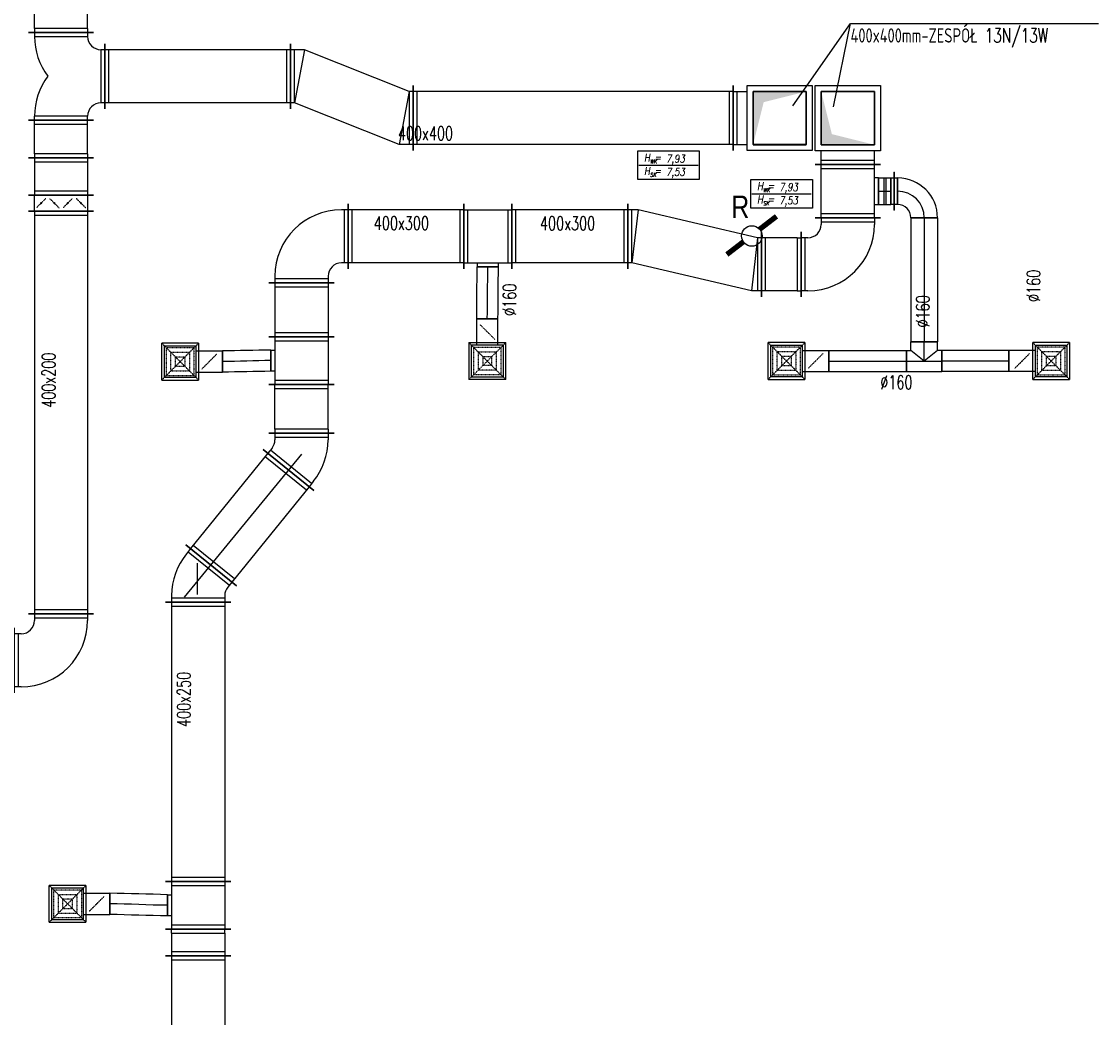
# Model space of a CAD drawing. Extents: x -7228 to 74941, y -112898 to 85621.
# Tile 158 of 256: x 19698 to 20509, y -7127 to -6376. Entities that reach past the tile are written whole.
import ezdxf
from ezdxf.enums import TextEntityAlignment as Align

# ---------------------------------------------------------------- set-up
doc = ezdxf.new("R2010")
doc.units = 0
doc.linetypes.add('DASHED', pattern=[0.75, 0.5, -0.25])
doc.layers.get('0').update_dxf_attribs({"color": 101, "linetype": 'CONTINUOUS'})
for name, color, linetype in [('$$$_znaczniki', 8, 'CONTINUOUS'), ('E35', 6, 'CONTINUOUS'), ('FLUID-N13', 7, 'CONTINUOUS'), ('FLUID-W13', 7, 'CONTINUOUS'), ('FLUID-W13-SYM', 7, 'CONTINUOUS'), ('m-went-nawiew', 152, 'CONTINUOUS'), ('m-went-odnośniki', 255, 'CONTINUOUS'), ('m-went-opis', 86, 'CONTINUOUS'), ('m-went-urządzenia', 51, 'CONTINUOUS'), ('m-went-wywiew', 1, 'CONTINUOUS'), ('Wysokości kanałów', 7, 'CONTINUOUS')]:
    doc.layers.add(name, color=color, linetype=linetype)
doc.styles.add('ARIAL_CE', font='ARIAL.TTF', dxfattribs={"width": 0.8})
doc.styles.add('FDBES', font='romans.shx', dxfattribs={"width": 0.7})
doc.styles.add('tab-bud$0$ROMANS', font='romans', dxfattribs={"width": 0.7})
doc.linetypes.add('ZIGZAG', pattern='A,0.00254,-5.08,[131,ltypeshp.shx,S=5.08,R=0,X=-5.08,Y=0],-10.16,[131,ltypeshp.shx,S=5.08,R=180,X=5.08,Y=0],-5.08', length=20.32254)

# ---------------------------------------------------------------- blocks, each defined once
blk = doc.blocks.new('*U5941')
at = {"color": 5, "linetype": 'Continuous', "lineweight": -2}
for p, q in [((-698, -245), (-698, 245)), ((698, 245), (698, -245))]:
    blk.add_line(p, q, dxfattribs=at)
at = {"color": 0, "linetype": 'ByBlock', "lineweight": -2}
for p, q in [((-698, 200), (698, 200)), ((-698, -200), (698, -200))]:
    blk.add_line(p, q, dxfattribs=at)
at = {"color": 4, "linetype": 'Continuous'}
for p, q in [((-668, -200), (-668, 200)), ((668, 200), (668, -200))]:
    blk.add_line(p, q, dxfattribs=at)
blk = doc.blocks.new('*U5933')
at = {"color": 5, "linetype": 'Continuous', "lineweight": -2}
for p, q in [((-330, -180), (-330, 310)), ((330, 310), (330, -180)), ((245, -265), (-245, -265))]:
    blk.add_line(p, q, dxfattribs=at)
at = {"color": 0, "linetype": 'ByBlock', "lineweight": -2}
for p, q in [((-330, 265), (-300, 265)), ((330, 265), (300, 265)), ((-330, -135), (-300, -135)), ((330, -135), (300, -135)), ((-200, -265), (-200, -235)), ((200, -265), (200, -235))]:
    blk.add_line(p, q, dxfattribs=at)
at = {"color": 4, "linetype": 'Continuous'}
for p, q in [((-300, -135), (-300, 265)), ((300, 265), (300, -135)), ((200, -235), (-200, -235))]:
    blk.add_line(p, q, dxfattribs=at)
at = {"color": 0, "linetype": 'ByBlock', "lineweight": -2}
for centre, radius, start, end in [((-300, -235), 500, 53.1301, 90), ((300, -235), 500, 90, 126.8699), ((-300, -235), 100, 0, 90), ((300, -235), 100, 90, 180)]:
    blk.add_arc(centre, radius, start, end, dxfattribs=at)
blk = doc.blocks.new('*U5932')
at = {"color": 5, "linetype": 'Continuous', "lineweight": -2}
for p, q in [((-150, -245), (-150, 245)), ((150, 245), (150, -245))]:
    blk.add_line(p, q, dxfattribs=at)
at = {"color": 0, "linetype": 'ByBlock', "lineweight": -2}
for p, q in [((-120, 200), (-150, 200)), ((-120, 200), (120, 200)), ((120, 200), (150, 200)), ((-120, -200), (-150, -200)), ((-120, -200), (120, -200)), ((120, -200), (150, -200))]:
    blk.add_line(p, q, dxfattribs=at)
at = {"color": 4, "linetype": 'Continuous'}
for p, q in [((-120, -200), (-120, 200)), ((120, 200), (120, -200))]:
    blk.add_line(p, q, dxfattribs=at)
blk = doc.blocks.new('Znacznik usytuowania kanału')
at = {"layer": '$$$_znaczniki', "color": 6}
for p, q in [((0, 45.1), (96.5, 45.1)), ((0, 0), (0, 45.1)), ((96.5, 45.1), (96.5, 0)), ((1.7, 22.5), (48.3, 22.5)), ((48.3, 22.5), (94.8, 22.5)), ((96.5, 0), (0, 0))]:
    blk.add_line(p, q, dxfattribs=at)
at = {"layer": '$$$_znaczniki', "style": 'FDBES', "oblique": 10, "width": 0.8}
for s, height, p in [('H =', 12.25, (9.9, 28.4)), ('H =', 12.25, (9.9, 7.5)), ('WK', 6.12, (19.4, 25.3)), ('SK', 6.12, (19.4, 4.5))]:
    blk.add_text(s, height=height, dxfattribs=at).set_placement(p)
at = {"layer": '$$$_znaczniki', "style": 'FDBES', "oblique": 10, "width": 0.8, "flags": 4}
for tag, p in [('HWK', (44.5, 33)), ('HSK', (44.5, 12.1))]:
    blk.add_attdef(tag, text='', height=12.2, dxfattribs=at).set_placement(p, align=Align.MIDDLE_LEFT)
blk = doc.blocks.new('*U5936')
at = {"color": 5, "linetype": 'Continuous', "lineweight": -2}
for p, q in [((-1516.5, -245), (-1516.5, 245)), ((1516.5, 245), (1516.5, -245))]:
    blk.add_line(p, q, dxfattribs=at)
at = {"color": 0, "linetype": 'ByBlock', "lineweight": -2}
for p, q in [((-1516.5, 200), (1516.5, 200)), ((-1516.5, -200), (1516.5, -200))]:
    blk.add_line(p, q, dxfattribs=at)
at = {"color": 4, "linetype": 'Continuous'}
for p, q in [((-1486.5, -200), (-1486.5, 200)), ((1486.5, 200), (1486.5, -200))]:
    blk.add_line(p, q, dxfattribs=at)
blk = doc.blocks.new('*U5913')
at = {"color": 0, "linetype": 'ByBlock', "lineweight": -2}
for p, q in [((250, 250), (300, 250)), ((250, -150), (300, -150)), ((-250, -300), (-250, -250)), ((150, -300), (150, -250))]:
    blk.add_line(p, q, dxfattribs=at)
at = {"color": 4, "linetype": 'Continuous'}
for p, q in [((270, 250), (270, -150)), ((150, -270), (-250, -270))]:
    blk.add_line(p, q, dxfattribs=at)
at = {"color": 5, "linetype": 'Continuous', "lineweight": -2}
for p, q in [((300, 295), (300, -195)), ((195, -300), (-295, -300))]:
    blk.add_line(p, q, dxfattribs=at)
at = {"color": 0, "linetype": 'ByBlock', "lineweight": -2}
for radius in [500, 100]:
    blk.add_arc((250, -250), radius, 90, 180, dxfattribs=at)
blk = doc.blocks.new('*U5952')
at = {"color": 1, "linetype": 'Continuous', "lineweight": -2}
for p, q in [((-200, -245), (-200, 245)), ((200, 245), (200, -245)), ((100, -230), (-100, -230))]:
    blk.add_line(p, q, dxfattribs=at)
at = {"color": 0, "linetype": 'ByBlock', "lineweight": -2}
for p, q in [((-200, 200), (200, 200)), ((-200, -200), (200, -200)), ((-100, -200), (-100, -230)), ((100, -230), (100, -200))]:
    blk.add_line(p, q, dxfattribs=at)
at = {"color": 4, "linetype": 'Continuous'}
for p, q in [((-170, -200), (-170, 200)), ((170, 200), (170, -200))]:
    blk.add_line(p, q, dxfattribs=at)
blk = doc.blocks.new('*U5953')
at = {"color": 0, "linetype": 'ByBlock', "lineweight": -2}
for p, q in [((250, 250), (300, 250)), ((250, -150), (300, -150)), ((-250, -300), (-250, -250)), ((150, -300), (150, -250))]:
    blk.add_line(p, q, dxfattribs=at)
at = {"color": 4, "linetype": 'Continuous'}
for p, q in [((270, 250), (270, -150)), ((150, -270), (-250, -270))]:
    blk.add_line(p, q, dxfattribs=at)
at = {"color": 1, "linetype": 'Continuous', "lineweight": -2}
for p, q in [((300, 295), (300, -195)), ((195, -300), (-295, -300))]:
    blk.add_line(p, q, dxfattribs=at)
at = {"color": 0, "linetype": 'ByBlock', "lineweight": -2}
for radius in [500, 100]:
    blk.add_arc((250, -250), radius, 90, 180, dxfattribs=at)
blk = doc.blocks.new('*U5954')
at = {"color": 1, "linetype": 'Continuous', "lineweight": -2}
for p, q in [((150, 150), (150, -50)), ((50, -150), (-150, -150))]:
    blk.add_line(p, q, dxfattribs=at)
at = {"color": 0, "linetype": 'ByBlock', "lineweight": -2}
for radius in [300, 100]:
    blk.add_arc((150, -150), radius, 90, 180, dxfattribs=at)
at = {"layer": 'FLUID-W13-SYM', "color": 2, "linetype": 'Continuous'}
blk.add_arc((150, -150), 200, 90, 180, dxfattribs=at)
blk = doc.blocks.new('*U5955')
at = {"color": 1, "linetype": 'Continuous', "lineweight": -2}
for p, q in [((-467, -100), (-467, 100)), ((467, 100), (467, -100))]:
    blk.add_line(p, q, dxfattribs=at)
at = {"color": 0, "linetype": 'ByBlock', "lineweight": -2}
for p, q in [((-467, 100), (467, 100)), ((-467, -100), (467, -100))]:
    blk.add_line(p, q, dxfattribs=at)
at = {"layer": 'FLUID-W13-SYM', "color": 2, "linetype": 'Continuous'}
blk.add_line((-467, 0), (467, 0), dxfattribs=at)
blk = doc.blocks.new('*U5956')
at = {"color": 1, "linetype": 'Continuous', "lineweight": -2}
for p, q in [((-25, -100), (-25, 100)), ((25, 100), (25, -100))]:
    blk.add_line(p, q, dxfattribs=at)
at = {"color": 0, "linetype": 'ByBlock', "lineweight": -2}
for p, q in [((-25, 100), (-2.5, 100)), ((-2.5, 142.5), (2.5, 142.5)), ((-2.5, 142.5), (-2.5, -142.5)), ((2.5, -142.5), (2.5, 142.5)), ((2.5, 100), (25, 100)), ((-2.5, -100), (-25, -100)), ((2.5, -142.5), (-2.5, -142.5)), ((25, -100), (2.5, -100))]:
    blk.add_line(p, q, dxfattribs=at)
blk = doc.blocks.new('*U5957')
at = {"color": 1, "linetype": 'Continuous', "lineweight": -2}
for p, q in [((-47.5, -100), (-47.5, 100)), ((47.5, 100), (47.5, -100))]:
    blk.add_line(p, q, dxfattribs=at)
at = {"color": 0, "linetype": 'ByBlock', "lineweight": -2}
for p, q in [((-47.5, 100), (47.5, 100)), ((-47.5, -100), (47.5, -100))]:
    blk.add_line(p, q, dxfattribs=at)
at = {"color": 4, "linetype": 'Continuous'}
for p, q in [((-7.5, 100), (-7.5, -100)), ((7.5, 100), (7.5, -100))]:
    blk.add_line(p, q, dxfattribs=at)
at = {"layer": 'FLUID-W13-SYM', "color": 2, "linetype": 'Continuous'}
blk.add_line((-47.5, 0), (47.5, 0), dxfattribs=at)
blk = doc.blocks.new('*U5958')
at = {"color": 1, "linetype": 'Continuous', "lineweight": -2}
for p, q in [((-100, 145), (100, 145)), ((-132.5, -80), (-132.5, 80)), ((132.5, 80), (132.5, -80))]:
    blk.add_line(p, q, dxfattribs=at)
at = {"color": 0, "linetype": 'ByBlock', "lineweight": -2}
for p, q in [((-100, 80), (-100, 145)), ((100, 80), (100, 145)), ((-132.5, 80), (-100, 80)), ((132.5, 80), (100, 80)), ((-132.5, -80), (132.5, -80))]:
    blk.add_line(p, q, dxfattribs=at)
at = {"color": 4, "linetype": 'Continuous'}
for p, q in [((0, 0), (-100, 80)), ((100, 80), (0, 0))]:
    blk.add_line(p, q, dxfattribs=at)
at = {"layer": 'FLUID-W13-SYM', "color": 2, "linetype": 'Continuous'}
for p, q in [((0, 0), (0, 145)), ((-132.5, 0), (132.5, 0))]:
    blk.add_line(p, q, dxfattribs=at)
blk = doc.blocks.new('*U5959')
at = {"color": 4, "linetype": 'Continuous'}
for p, q in [((-138.5, 138.5), (138.5, 138.5)), ((-138.5, 138.5), (-138.5, -138.5)), ((138.5, -138.5), (138.5, 138.5)), ((138.5, -138.5), (-138.5, -138.5))]:
    blk.add_line(p, q, dxfattribs=at)
at = {"color": 4, "linetype": 'DASHED'}
for p, q in [((-138.5, 138.5), (0, 0)), ((-103.9, 103.9), (103.9, 103.9)), ((-103.9, 103.9), (-103.9, -103.9)), ((138.5, 138.5), (0, 0)), ((103.9, -103.9), (103.9, 103.9)), ((-138.5, -138.5), (0, 0)), ((-69.2, 69.2), (69.2, 69.2)), ((-69.2, 69.2), (-69.2, -69.2)), ((-34.6, 34.6), (34.6, 34.6)), ((-34.6, 34.6), (-34.6, -34.6)), ((138.5, -138.5), (0, 0)), ((34.6, -34.6), (34.6, 34.6)), ((69.2, -69.2), (69.2, 69.2)), ((69.2, -69.2), (-69.2, -69.2)), ((34.6, -34.6), (-34.6, -34.6)), ((103.9, -103.9), (-103.9, -103.9)), ((0, -219), (-56.6, -162.4)), ((0, -219), (56.6, -275.6))]:
    blk.add_line(p, q, dxfattribs=at)
at = {"color": 0, "linetype": 'ByBlock', "lineweight": -2}
for p, q in [((-120, -120), (-120, 120)), ((120, 120), (-120, 120)), ((120, 120), (120, -120)), ((-120, -120), (120, -120)), ((-80, -120), (-80, -318)), ((80, -120), (80, -318))]:
    blk.add_line(p, q, dxfattribs=at)
at = {"color": 1, "linetype": 'Continuous', "lineweight": -2}
blk.add_line((80, -318), (-80, -318), dxfattribs=at)
at = {"color": 4, "linetype": 'Continuous'}
blk.add_lwpolyline([(-2.5, -219, 5, 5, 1), (2.5, -219, 5, 5, 1)], format="xyseb", close=True, dxfattribs=at)
blk = doc.blocks.new('*U5960')
at = {"color": 4, "linetype": 'Continuous'}
for p, q in [((-138.5, 138.5), (138.5, 138.5)), ((-138.5, 138.5), (-138.5, -138.5)), ((138.5, -138.5), (138.5, 138.5)), ((138.5, -138.5), (-138.5, -138.5))]:
    blk.add_line(p, q, dxfattribs=at)
at = {"color": 4, "linetype": 'DASHED'}
for p, q in [((-138.5, 138.5), (0, 0)), ((-103.9, 103.9), (103.9, 103.9)), ((-103.9, 103.9), (-103.9, -103.9)), ((138.5, 138.5), (0, 0)), ((103.9, -103.9), (103.9, 103.9)), ((-138.5, -138.5), (0, 0)), ((-69.2, 69.2), (69.2, 69.2)), ((-69.2, 69.2), (-69.2, -69.2)), ((-34.6, 34.6), (34.6, 34.6)), ((-34.6, 34.6), (-34.6, -34.6)), ((138.5, -138.5), (0, 0)), ((34.6, -34.6), (34.6, 34.6)), ((69.2, -69.2), (69.2, 69.2)), ((69.2, -69.2), (-69.2, -69.2)), ((34.6, -34.6), (-34.6, -34.6)), ((103.9, -103.9), (-103.9, -103.9)), ((0, -219), (-56.6, -162.4)), ((0, -219), (56.6, -275.6))]:
    blk.add_line(p, q, dxfattribs=at)
at = {"color": 0, "linetype": 'ByBlock', "lineweight": -2}
for p, q in [((-120, -120), (-120, 120)), ((120, 120), (-120, 120)), ((120, 120), (120, -120)), ((-120, -120), (120, -120)), ((-80, -120), (-80, -318)), ((80, -120), (80, -318))]:
    blk.add_line(p, q, dxfattribs=at)
at = {"color": 1, "linetype": 'Continuous', "lineweight": -2}
blk.add_line((80, -318), (-80, -318), dxfattribs=at)
at = {"color": 4, "linetype": 'Continuous'}
blk.add_lwpolyline([(-2.5, -219, 5, 5, 1), (2.5, -219, 5, 5, 1)], format="xyseb", close=True, dxfattribs=at)
blk = doc.blocks.new('*U5961')
at = {"color": 1, "linetype": 'Continuous', "lineweight": -2}
for p, q in [((-150, -245), (-150, 245)), ((150, 245), (150, -245))]:
    blk.add_line(p, q, dxfattribs=at)
at = {"color": 0, "linetype": 'ByBlock', "lineweight": -2}
for p, q in [((-120, 200), (-150, 200)), ((-120, 200), (120, 200)), ((120, 200), (150, 200)), ((-120, -200), (-150, -200)), ((-120, -200), (120, -200)), ((120, -200), (150, -200))]:
    blk.add_line(p, q, dxfattribs=at)
at = {"color": 4, "linetype": 'Continuous'}
for p, q in [((-120, -200), (-120, 200)), ((120, 200), (120, -200))]:
    blk.add_line(p, q, dxfattribs=at)
blk = doc.blocks.new('*U5962')
at = {"color": 1, "linetype": 'Continuous', "lineweight": -2}
for p, q in [((-437.5, -245), (-437.5, 245)), ((437.5, 245), (437.5, -245))]:
    blk.add_line(p, q, dxfattribs=at)
at = {"color": 0, "linetype": 'ByBlock', "lineweight": -2}
for p, q in [((-437.5, 200), (437.5, 200)), ((-437.5, -200), (437.5, -200))]:
    blk.add_line(p, q, dxfattribs=at)
at = {"color": 4, "linetype": 'Continuous'}
for p, q in [((-407.5, -200), (-407.5, 200)), ((407.5, 200), (407.5, -200))]:
    blk.add_line(p, q, dxfattribs=at)
blk = doc.blocks.new('*U5963')
at = {"color": 1, "linetype": 'Continuous', "lineweight": -2}
for p, q in [((-180, -245), (-180, 245)), ((180, 245), (180, -245)), ((80, -230), (-80, -230))]:
    blk.add_line(p, q, dxfattribs=at)
at = {"color": 0, "linetype": 'ByBlock', "lineweight": -2}
for p, q in [((-180, 200), (180, 200)), ((-180, -200), (180, -200)), ((-80, -200), (-80, -230)), ((80, -230), (80, -200))]:
    blk.add_line(p, q, dxfattribs=at)
at = {"color": 4, "linetype": 'Continuous'}
for p, q in [((-150, -200), (-150, 200)), ((150, 200), (150, -200))]:
    blk.add_line(p, q, dxfattribs=at)
blk = doc.blocks.new('*U5964')
at = {"color": 4, "linetype": 'Continuous'}
for p, q in [((-138.5, 138.5), (138.5, 138.5)), ((-138.5, 138.5), (-138.5, -138.5)), ((138.5, -138.5), (138.5, 138.5)), ((138.5, -138.5), (-138.5, -138.5))]:
    blk.add_line(p, q, dxfattribs=at)
at = {"color": 4, "linetype": 'DASHED'}
for p, q in [((-138.5, 138.5), (0, 0)), ((-103.9, 103.9), (103.9, 103.9)), ((-103.9, 103.9), (-103.9, -103.9)), ((138.5, 138.5), (0, 0)), ((103.9, -103.9), (103.9, 103.9)), ((-138.5, -138.5), (0, 0)), ((-69.2, 69.2), (69.2, 69.2)), ((-69.2, 69.2), (-69.2, -69.2)), ((-34.6, 34.6), (34.6, 34.6)), ((-34.6, 34.6), (-34.6, -34.6)), ((138.5, -138.5), (0, 0)), ((34.6, -34.6), (34.6, 34.6)), ((69.2, -69.2), (69.2, 69.2)), ((69.2, -69.2), (-69.2, -69.2)), ((34.6, -34.6), (-34.6, -34.6)), ((103.9, -103.9), (-103.9, -103.9)), ((0, -219), (-56.6, -162.4)), ((0, -219), (56.6, -275.6))]:
    blk.add_line(p, q, dxfattribs=at)
at = {"color": 0, "linetype": 'ByBlock', "lineweight": -2}
for p, q in [((-120, -120), (-120, 120)), ((120, 120), (-120, 120)), ((120, 120), (120, -120)), ((-120, -120), (120, -120)), ((-80, -120), (-80, -318)), ((80, -120), (80, -318))]:
    blk.add_line(p, q, dxfattribs=at)
at = {"color": 1, "linetype": 'Continuous', "lineweight": -2}
blk.add_line((80, -318), (-80, -318), dxfattribs=at)
at = {"color": 4, "linetype": 'Continuous'}
blk.add_lwpolyline([(-2.5, -219, 5, 5, 1), (2.5, -219, 5, 5, 1)], format="xyseb", close=True, dxfattribs=at)
blk = doc.blocks.new('*U5965')
at = {"color": 4, "linetype": 'Continuous'}
for p, q in [((-138.5, 138.5), (138.5, 138.5)), ((-138.5, 138.5), (-138.5, -138.5)), ((138.5, -138.5), (138.5, 138.5)), ((138.5, -138.5), (-138.5, -138.5))]:
    blk.add_line(p, q, dxfattribs=at)
at = {"color": 4, "linetype": 'DASHED'}
for p, q in [((-138.5, 138.5), (0, 0)), ((-103.9, 103.9), (103.9, 103.9)), ((-103.9, 103.9), (-103.9, -103.9)), ((138.5, 138.5), (0, 0)), ((103.9, -103.9), (103.9, 103.9)), ((-138.5, -138.5), (0, 0)), ((-69.2, 69.2), (69.2, 69.2)), ((-69.2, 69.2), (-69.2, -69.2)), ((-34.6, 34.6), (34.6, 34.6)), ((-34.6, 34.6), (-34.6, -34.6)), ((138.5, -138.5), (0, 0)), ((34.6, -34.6), (34.6, 34.6)), ((69.2, -69.2), (69.2, 69.2)), ((69.2, -69.2), (-69.2, -69.2)), ((34.6, -34.6), (-34.6, -34.6)), ((103.9, -103.9), (-103.9, -103.9)), ((0, -219), (-56.6, -162.4)), ((0, -219), (56.6, -275.6))]:
    blk.add_line(p, q, dxfattribs=at)
at = {"color": 0, "linetype": 'ByBlock', "lineweight": -2}
for p, q in [((-120, -120), (-120, 120)), ((120, 120), (-120, 120)), ((120, 120), (120, -120)), ((-120, -120), (120, -120)), ((-80, -120), (-80, -318)), ((80, -120), (80, -318))]:
    blk.add_line(p, q, dxfattribs=at)
at = {"color": 1, "linetype": 'Continuous', "lineweight": -2}
blk.add_line((80, -318), (-80, -318), dxfattribs=at)
at = {"color": 4, "linetype": 'Continuous'}
blk.add_lwpolyline([(-2.5, -219, 5, 5, 1), (2.5, -219, 5, 5, 1)], format="xyseb", close=True, dxfattribs=at)
blk = doc.blocks.new('*U5966')
at = {"color": 4, "linetype": 'Continuous'}
for p, q in [((-138.5, 138.5), (138.5, 138.5)), ((-138.5, 138.5), (-138.5, -138.5)), ((138.5, -138.5), (138.5, 138.5)), ((138.5, -138.5), (-138.5, -138.5))]:
    blk.add_line(p, q, dxfattribs=at)
at = {"color": 4, "linetype": 'DASHED'}
for p, q in [((-138.5, 138.5), (0, 0)), ((-103.9, 103.9), (103.9, 103.9)), ((-103.9, 103.9), (-103.9, -103.9)), ((138.5, 138.5), (0, 0)), ((103.9, -103.9), (103.9, 103.9)), ((-138.5, -138.5), (0, 0)), ((-69.2, 69.2), (69.2, 69.2)), ((-69.2, 69.2), (-69.2, -69.2)), ((-34.6, 34.6), (34.6, 34.6)), ((-34.6, 34.6), (-34.6, -34.6)), ((138.5, -138.5), (0, 0)), ((34.6, -34.6), (34.6, 34.6)), ((69.2, -69.2), (69.2, 69.2)), ((69.2, -69.2), (-69.2, -69.2)), ((34.6, -34.6), (-34.6, -34.6)), ((103.9, -103.9), (-103.9, -103.9)), ((0, -219), (-56.6, -162.4)), ((0, -219), (56.6, -275.6))]:
    blk.add_line(p, q, dxfattribs=at)
at = {"color": 0, "linetype": 'ByBlock', "lineweight": -2}
for p, q in [((-120, -120), (-120, 120)), ((120, 120), (-120, 120)), ((120, 120), (120, -120)), ((-120, -120), (120, -120)), ((-80, -120), (-80, -318)), ((80, -120), (80, -318))]:
    blk.add_line(p, q, dxfattribs=at)
at = {"color": 1, "linetype": 'Continuous', "lineweight": -2}
blk.add_line((80, -318), (-80, -318), dxfattribs=at)
at = {"color": 4, "linetype": 'Continuous'}
blk.add_lwpolyline([(-2.5, -219, 5, 5, 1), (2.5, -219, 5, 5, 1)], format="xyseb", close=True, dxfattribs=at)
blk = doc.blocks.new('*U5968')
at = {"color": 1, "linetype": 'Continuous', "lineweight": -2}
for p, q in [((-436, -245), (-436, 245)), ((436, 245), (436, -245))]:
    blk.add_line(p, q, dxfattribs=at)
at = {"color": 0, "linetype": 'ByBlock', "lineweight": -2}
for p, q in [((-436, 200), (436, 200)), ((-436, -200), (436, -200))]:
    blk.add_line(p, q, dxfattribs=at)
at = {"color": 4, "linetype": 'Continuous'}
for p, q in [((-406, -200), (-406, 200)), ((406, 200), (406, -200))]:
    blk.add_line(p, q, dxfattribs=at)
blk = doc.blocks.new('*U5969')
at = {"color": 1, "linetype": 'Continuous', "lineweight": -2}
for p, q in [((-300, -195), (-300, 295)), ((295, -300), (-195, -300))]:
    blk.add_line(p, q, dxfattribs=at)
at = {"color": 0, "linetype": 'ByBlock', "lineweight": -2}
for p, q in [((-250, 250), (-300, 250)), ((-250, -150), (-300, -150)), ((-150, -300), (-150, -250)), ((250, -300), (250, -250))]:
    blk.add_line(p, q, dxfattribs=at)
at = {"color": 4, "linetype": 'Continuous'}
for p, q in [((-270, -150), (-270, 250)), ((250, -270), (-150, -270))]:
    blk.add_line(p, q, dxfattribs=at)
at = {"color": 0, "linetype": 'ByBlock', "lineweight": -2}
for radius in [500, 100]:
    blk.add_arc((-250, -250), radius, 0, 90, dxfattribs=at)
blk = doc.blocks.new('*U5970')
at = {"color": 1, "linetype": 'Continuous', "lineweight": -2}
for p, q in [((-203, -245), (-203, 245)), ((203, 245), (203, -245))]:
    blk.add_line(p, q, dxfattribs=at)
at = {"color": 0, "linetype": 'ByBlock', "lineweight": -2}
for p, q in [((-203, 200), (203, 200)), ((-203, -200), (203, -200))]:
    blk.add_line(p, q, dxfattribs=at)
at = {"color": 4, "linetype": 'Continuous'}
for p, q in [((-173, -200), (-173, 200)), ((173, 200), (173, -200))]:
    blk.add_line(p, q, dxfattribs=at)
blk = doc.blocks.new('*U5971')
at = {"color": 1, "linetype": 'Continuous', "lineweight": -2}
for p, q in [((-180, -245), (-180, 245)), ((180, 245), (180, -245)), ((80, -230), (-80, -230))]:
    blk.add_line(p, q, dxfattribs=at)
at = {"color": 0, "linetype": 'ByBlock', "lineweight": -2}
for p, q in [((-180, 200), (180, 200)), ((-180, -200), (180, -200)), ((-80, -230), (-80, -200)), ((80, -200), (80, -230))]:
    blk.add_line(p, q, dxfattribs=at)
at = {"color": 4, "linetype": 'Continuous'}
for p, q in [((-150, -200), (-150, 200)), ((150, 200), (150, -200))]:
    blk.add_line(p, q, dxfattribs=at)
blk = doc.blocks.new('*U5972')
at = {"color": 1, "linetype": 'Continuous', "lineweight": -2}
for p, q in [((365.5, 87.5), (365.5, -72.5)), ((0, -80), (0, 80))]:
    blk.add_line(p, q, dxfattribs=at)
at = {"color": 1, "linetype": 'ZIGZAG', "lineweight": -2, "ltscale": 0.4}
for points in [[(365.5, 87.5), (0, 80)], [(365.5, -72.5), (0, -80)]]:
    blk.add_spline(points, degree=3, dxfattribs=at)
at = {"layer": 'FLUID-W13-SYM', "color": 2, "linetype": 'Continuous', "start_tangent": (-1, 0), "end_tangent": (-1, 0)}
blk.add_spline([(365.5, 7.5), (0, 0)], degree=3, dxfattribs=at)
blk = doc.blocks.new('*U5973')
at = {"color": 1, "linetype": 'Continuous', "lineweight": -2}
for p, q in [((-180, -245), (-180, 245)), ((180, 245), (180, -245)), ((80, -230), (-80, -230))]:
    blk.add_line(p, q, dxfattribs=at)
at = {"color": 0, "linetype": 'ByBlock', "lineweight": -2}
for p, q in [((-180, 200), (180, 200)), ((-180, -200), (180, -200)), ((-80, -230), (-80, -200)), ((80, -200), (80, -230))]:
    blk.add_line(p, q, dxfattribs=at)
at = {"color": 4, "linetype": 'Continuous'}
for p, q in [((-150, -200), (-150, 200)), ((150, 200), (150, -200))]:
    blk.add_line(p, q, dxfattribs=at)
blk = doc.blocks.new('*U5974')
at = {"color": 1, "linetype": 'Continuous', "lineweight": -2}
for p, q in [((-103.2, 224.5), (277.6, -83.9)), ((233.9, -207.3), (-256.1, -207.3))]:
    blk.add_line(p, q, dxfattribs=at)
at = {"color": 0, "linetype": 'ByBlock', "lineweight": -2}
for p, q in [((-99.7, 157.3), (-68.2, 196.2)), ((211.1, -94.4), (242.6, -55.5)), ((-211.1, -207.3), (-211.1, -157.3)), ((188.9, -207.3), (188.9, -157.3))]:
    blk.add_line(p, q, dxfattribs=at)
at = {"color": 4, "linetype": 'Continuous'}
for p, q in [((-87.1, 172.9), (223.7, -78.9)), ((188.9, -177.3), (-211.1, -177.3))]:
    blk.add_line(p, q, dxfattribs=at)
at = {"color": 0, "linetype": 'ByBlock', "lineweight": -2}
for radius in [500, 100]:
    blk.add_arc((288.9, -157.3), radius, 141, 180, dxfattribs=at)
blk = doc.blocks.new('*U5975')
at = {"color": 1, "linetype": 'Continuous', "lineweight": -2}
for p, q in [((-462, -245), (-462, 245)), ((462, 245), (462, -245))]:
    blk.add_line(p, q, dxfattribs=at)
at = {"color": 0, "linetype": 'ByBlock', "lineweight": -2}
for p, q in [((-462, 200), (462, 200)), ((-462, -200), (462, -200))]:
    blk.add_line(p, q, dxfattribs=at)
at = {"color": 4, "linetype": 'Continuous'}
for p, q in [((-432, -200), (-432, 200)), ((432, 200), (432, -200))]:
    blk.add_line(p, q, dxfattribs=at)
blk = doc.blocks.new('*U5976')
at = {"color": 1, "linetype": 'Continuous', "lineweight": -2}
for p, q in [((-277.6, -83.9), (103.2, 224.5)), ((256.1, -207.3), (-233.9, -207.3))]:
    blk.add_line(p, q, dxfattribs=at)
at = {"color": 4, "linetype": 'Continuous'}
for p, q in [((-223.7, -78.9), (87.1, 172.9)), ((211.1, -177.3), (-188.9, -177.3))]:
    blk.add_line(p, q, dxfattribs=at)
at = {"color": 0, "linetype": 'ByBlock', "lineweight": -2}
for p, q in [((99.7, 157.3), (68.2, 196.2)), ((-211.1, -94.4), (-242.6, -55.5)), ((-188.9, -207.3), (-188.9, -157.3)), ((211.1, -207.3), (211.1, -157.3))]:
    blk.add_line(p, q, dxfattribs=at)
for radius in [500, 100]:
    blk.add_arc((-288.9, -157.3), radius, 0, 39, dxfattribs=at)
blk = doc.blocks.new('*U5977')
at = {"color": 1, "linetype": 'Continuous', "lineweight": -2}
for p, q in [((-1051.5, -245), (-1051.5, 245)), ((1051.5, 245), (1051.5, -245))]:
    blk.add_line(p, q, dxfattribs=at)
at = {"color": 0, "linetype": 'ByBlock', "lineweight": -2}
for p, q in [((-1051.5, 200), (1051.5, 200)), ((-1051.5, -200), (1051.5, -200))]:
    blk.add_line(p, q, dxfattribs=at)
at = {"color": 4, "linetype": 'Continuous'}
for p, q in [((-1021.5, -200), (-1021.5, 200)), ((1021.5, 200), (1021.5, -200))]:
    blk.add_line(p, q, dxfattribs=at)
blk = doc.blocks.new('*U5978')
at = {"color": 1, "linetype": 'Continuous', "lineweight": -2}
for p, q in [((0, -80), (0, 80)), ((434.7, 69.1), (434.7, -90.9))]:
    blk.add_line(p, q, dxfattribs=at)
at = {"color": 1, "linetype": 'ZIGZAG', "lineweight": -2, "ltscale": 0.4}
for points in [[(434.7, 69.1), (0, 80)], [(434.7, -90.9), (0, -80)]]:
    blk.add_spline(points, degree=3, dxfattribs=at)
at = {"layer": 'FLUID-W13-SYM', "color": 2, "linetype": 'Continuous', "start_tangent": (-1, 0), "end_tangent": (-1, 0)}
blk.add_spline([(434.7, -10.9), (0, 0)], degree=3, dxfattribs=at)
blk = doc.blocks.new('*U5979')
at = {"color": 1, "linetype": 'Continuous', "lineweight": -2}
for p, q in [((-100, -245), (-100, 245)), ((100, 245), (100, -245))]:
    blk.add_line(p, q, dxfattribs=at)
at = {"color": 0, "linetype": 'ByBlock', "lineweight": -2}
for p, q in [((-70, 200), (-100, 200)), ((-70, 200), (70, 200)), ((70, 200), (100, 200)), ((-70, -200), (-100, -200)), ((-70, -200), (70, -200)), ((70, -200), (100, -200))]:
    blk.add_line(p, q, dxfattribs=at)
at = {"color": 4, "linetype": 'Continuous'}
for p, q in [((-70, -200), (-70, 200)), ((70, 200), (70, -200))]:
    blk.add_line(p, q, dxfattribs=at)
blk = doc.blocks.new('*U5980')
at = {"color": 1, "linetype": 'Continuous', "lineweight": -2}
for p, q in [((-1228, -245), (-1228, 245)), ((1228, 245), (1228, -245))]:
    blk.add_line(p, q, dxfattribs=at)
at = {"color": 0, "linetype": 'ByBlock', "lineweight": -2}
for p, q in [((-1228, 200), (1228, 200)), ((-1228, -200), (1228, -200))]:
    blk.add_line(p, q, dxfattribs=at)
at = {"color": 4, "linetype": 'Continuous'}
for p, q in [((-1198, -200), (-1198, 200)), ((1198, 200), (1198, -200))]:
    blk.add_line(p, q, dxfattribs=at)
blk = doc.blocks.new('*U5988')
at = {"color": 1, "linetype": 'Continuous', "lineweight": -2}
for p, q in [((-80, 0), (80, 0)), ((76.3, -391.1), (-83.7, -391.1))]:
    blk.add_line(p, q, dxfattribs=at)
at = {"color": 1, "linetype": 'ZIGZAG', "lineweight": -2, "ltscale": 0.4}
for points in [[(76.3, -391.1), (80, 0)], [(-83.7, -391.1), (-80, 0)]]:
    blk.add_spline(points, degree=3, dxfattribs=at)
at = {"layer": 'FLUID-W13-SYM', "color": 2, "linetype": 'Continuous', "start_tangent": (0, 1), "end_tangent": (0, 1)}
blk.add_spline([(-3.7, -391.1), (0, 0)], degree=3, dxfattribs=at)
blk = doc.blocks.new('*U5989')
at = {"color": 1, "linetype": 'Continuous', "lineweight": -2}
for p, q in [((-183, -245), (-183, 245)), ((183, 245), (183, -245))]:
    blk.add_line(p, q, dxfattribs=at)
at = {"color": 0, "linetype": 'ByBlock', "lineweight": -2}
for p, q in [((-153, 200), (-183, 200)), ((-153, 200), (153, 200)), ((153, 200), (183, 200)), ((-153, -200), (-183, -200)), ((-153, -200), (153, -200)), ((153, -200), (183, -200))]:
    blk.add_line(p, q, dxfattribs=at)
at = {"color": 4, "linetype": 'Continuous'}
for p, q in [((-153, -200), (-153, 200)), ((153, 200), (153, -200))]:
    blk.add_line(p, q, dxfattribs=at)
blk = doc.blocks.new('*U5940')
at = {"color": 5, "linetype": 'Continuous', "lineweight": -2}
blk.add_line((-285, -245), (-285, 245), dxfattribs=at)
at = {"color": 4, "linetype": 'Continuous'}
for p, q in [((-180, -245), (-180, 245)), ((-180, 245), (310, 245)), ((310, 245), (310, -245)), ((-255, -200), (-255, 200)), ((310, -245), (-180, -245))]:
    blk.add_line(p, q, dxfattribs=at)
at = {"color": 0, "linetype": 'ByBlock', "lineweight": -2}
for p, q in [((-285, 200), (-180, 200)), ((-135, -200), (-135, 200)), ((-135, 200), (265, 200)), ((265, 200), (265, -200)), ((-285, -200), (-180, -200)), ((265, -200), (-135, -200))]:
    blk.add_line(p, q, dxfattribs=at)
at = {"color": 0, "linetype": 'ByBlock'}
blk.add_solid([(-135, 200), (265, 200), (-135, -200), (-55, 120)], dxfattribs=at)
blk = doc.blocks.new('*U5990')
at = {"color": 1, "linetype": 'Continuous', "lineweight": -2}
blk.add_line((-285, -245), (-285, 245), dxfattribs=at)
at = {"color": 4, "linetype": 'Continuous'}
for p, q in [((-180, -245), (-180, 245)), ((-180, 245), (310, 245)), ((310, 245), (310, -245)), ((-255, -200), (-255, 200)), ((310, -245), (-180, -245))]:
    blk.add_line(p, q, dxfattribs=at)
at = {"color": 0, "linetype": 'ByBlock', "lineweight": -2}
for p, q in [((-285, 200), (-180, 200)), ((-135, -200), (-135, 200)), ((-135, 200), (265, 200)), ((265, 200), (265, -200)), ((-285, -200), (-180, -200)), ((265, -200), (-135, -200))]:
    blk.add_line(p, q, dxfattribs=at)
at = {"color": 0, "linetype": 'ByBlock'}
blk.add_solid([(-135, 200), (265, 200), (-135, -200), (-55, 120)], dxfattribs=at)
blk = doc.blocks.new('*U5991')
at = {"color": 1, "linetype": 'Continuous', "lineweight": -2}
for p, q in [((-586, -80), (-586, 80)), ((0, 80), (0, -80))]:
    blk.add_line(p, q, dxfattribs=at)
at = {"color": 1, "linetype": 'ZIGZAG', "lineweight": -2, "ltscale": 0.4}
for points in [[(-586, 80), (0, 80)], [(-586, -80), (0, -80)]]:
    blk.add_spline(points, degree=3, dxfattribs=at)
at = {"layer": 'FLUID-W13-SYM', "color": 2, "linetype": 'Continuous', "start_tangent": (1, 0), "end_tangent": (1, 0)}
blk.add_spline([(-586, 0), (0, 0)], degree=3, dxfattribs=at)
blk = doc.blocks.new('*U5992')
at = {"color": 1, "linetype": 'Continuous', "lineweight": -2}
for p, q in [((0, -80), (0, 80)), ((505.3, 80), (505.3, -80))]:
    blk.add_line(p, q, dxfattribs=at)
at = {"color": 1, "linetype": 'ZIGZAG', "lineweight": -2, "ltscale": 0.4}
for points in [[(505.3, 80), (0, 80)], [(505.3, -80), (0, -80)]]:
    blk.add_spline(points, degree=3, dxfattribs=at)
at = {"layer": 'FLUID-W13-SYM', "color": 2, "linetype": 'Continuous', "start_tangent": (-1, 0), "end_tangent": (-1, 0)}
blk.add_spline([(505.3, 0), (0, 0)], degree=3, dxfattribs=at)
blk = doc.blocks.new('*U5993')
at = {"color": 1, "linetype": 'Continuous', "lineweight": -2}
for p, q in [((-502.5, -35), (-502.5, 455)), ((502.5, 245), (502.5, -245))]:
    blk.add_line(p, q, dxfattribs=at)
at = {"color": 0, "linetype": 'ByBlock', "lineweight": -2}
for p, q in [((-426.4, 410), (-502.5, 410)), ((472.5, 200), (-426.4, 410)), ((502.5, 200), (472.5, 200)), ((-472.5, 10), (-502.5, 10)), ((426.4, -200), (-472.5, 10)), ((502.5, -200), (426.4, -200))]:
    blk.add_line(p, q, dxfattribs=at)
at = {"color": 4, "linetype": 'Continuous'}
for p, q in [((-472.5, 10), (-472.5, 410)), ((-426.4, 410), (-472.5, 10)), ((472.5, 200), (426.4, -200)), ((472.5, 200), (472.5, -200))]:
    blk.add_line(p, q, dxfattribs=at)
blk = doc.blocks.new('*U5937')
at = {"color": 5, "linetype": 'Continuous', "lineweight": -2}
for p, q in [((-60, -245), (-60, 245)), ((60, 245), (60, -245))]:
    blk.add_line(p, q, dxfattribs=at)
at = {"color": 0, "linetype": 'ByBlock', "lineweight": -2}
for p, q in [((-60, 200), (60, 200)), ((60, -200), (-60, -200))]:
    blk.add_line(p, q, dxfattribs=at)
at = {"color": 4, "linetype": 'DASHED'}
for p, q in [((0, 150), (-35.4, 185.4)), ((0, 150), (35.4, 114.6)), ((0, 50), (35.4, 85.4)), ((0, 50), (-35.4, 14.6)), ((0, -50), (-35.4, -14.6)), ((0, -50), (35.4, -85.4)), ((0, -150), (-35.4, -185.4)), ((0, -150), (35.4, -114.6))]:
    blk.add_line(p, q, dxfattribs=at)
at = {"color": 4, "linetype": 'Continuous'}
for points in [[(-4, 150, 8, 8, 1), (4, 150, 8, 8, 1)], [(-4, 50, 8, 8, 1), (4, 50, 8, 8, 1)], [(-4, -50, 8, 8, 1), (4, -50, 8, 8, 1)], [(-4, -150, 8, 8, 1), (4, -150, 8, 8, 1)]]:
    blk.add_lwpolyline(points, format="xyseb", close=True, dxfattribs=at)
blk = doc.blocks.new('*U5938')
at = {"color": 5, "linetype": 'Continuous', "lineweight": -2}
for p, q in [((-142.5, -245), (-142.5, 245)), ((142.5, 245), (142.5, -245))]:
    blk.add_line(p, q, dxfattribs=at)
at = {"color": 0, "linetype": 'ByBlock', "lineweight": -2}
for p, q in [((-112.5, 200), (-142.5, 200)), ((-112.5, 200), (112.5, 200)), ((112.5, 200), (142.5, 200)), ((-112.5, -200), (-142.5, -200)), ((-112.5, -200), (112.5, -200)), ((112.5, -200), (142.5, -200))]:
    blk.add_line(p, q, dxfattribs=at)
at = {"color": 4, "linetype": 'Continuous'}
for p, q in [((-112.5, -200), (-112.5, 200)), ((112.5, 200), (112.5, -200))]:
    blk.add_line(p, q, dxfattribs=at)
blk = doc.blocks.new('*U5939')
at = {"color": 5, "linetype": 'Continuous', "lineweight": -2}
for p, q in [((-140.5, -245), (-140.5, 245)), ((140.5, 245), (140.5, -245))]:
    blk.add_line(p, q, dxfattribs=at)
at = {"color": 0, "linetype": 'ByBlock', "lineweight": -2}
for p, q in [((-140.5, 200), (140.5, 200)), ((-140.5, -200), (140.5, -200))]:
    blk.add_line(p, q, dxfattribs=at)
at = {"color": 4, "linetype": 'Continuous'}
for p, q in [((-110.5, -200), (-110.5, 200)), ((110.5, 200), (110.5, -200))]:
    blk.add_line(p, q, dxfattribs=at)
blk = doc.blocks.new('*U5942')
at = {"color": 5, "linetype": 'Continuous', "lineweight": -2}
for p, q in [((-1204, -245), (-1204, 245)), ((1204, 245), (1204, -245))]:
    blk.add_line(p, q, dxfattribs=at)
at = {"color": 0, "linetype": 'ByBlock', "lineweight": -2}
for p, q in [((-1204, 200), (1204, 200)), ((-1204, -200), (1204, -200))]:
    blk.add_line(p, q, dxfattribs=at)
at = {"color": 4, "linetype": 'Continuous'}
for p, q in [((-1174, -200), (-1174, 200)), ((1174, 200), (1174, -200))]:
    blk.add_line(p, q, dxfattribs=at)
blk = doc.blocks.new('*U5943')
at = {"color": 5, "linetype": 'Continuous', "lineweight": -2}
for p, q in [((-462.5, 70), (-462.5, 560)), ((462.5, 245), (462.5, -245))]:
    blk.add_line(p, q, dxfattribs=at)
at = {"color": 0, "linetype": 'ByBlock', "lineweight": -2}
for p, q in [((-355.5, 515), (-462.5, 515)), ((432.5, 200), (-355.5, 515)), ((462.5, 200), (432.5, 200)), ((-432.5, 115), (-462.5, 115)), ((355.5, -200), (-432.5, 115)), ((462.5, -200), (355.5, -200))]:
    blk.add_line(p, q, dxfattribs=at)
at = {"color": 4, "linetype": 'Continuous'}
for p, q in [((-432.5, 115), (-432.5, 515)), ((-355.5, 515), (-432.5, 115)), ((432.5, 200), (355.5, -200)), ((432.5, 200), (432.5, -200))]:
    blk.add_line(p, q, dxfattribs=at)
blk = doc.blocks.new('A$C5CDC0A6C')
at = {"layer": 'm-went-nawiew'}
for p, q in [((1548.17, -603.15), (1548.17, -643.15)), ((1588.17, -603.15), (1548.17, -603.15)), ((1548.17, -603.15), (1548.17, -643.15)), ((1588.17, -603.15), (1548.17, -603.15)), ((1588.17, -643.15), (1588.17, -603.15)), ((1588.17, -643.15), (1588.17, -603.15)), ((1548.17, -643.15), (1588.17, -643.15)), ((1548.17, -643.15), (1588.17, -643.15))]:
    blk.add_line(p, q, dxfattribs=at)
at = {"layer": 'm-went-odnośniki'}
for p, q in [((1578, -613.95), (1621.58, -551.79)), ((1608.76, -614.54), (1621.58, -551.79)), ((1621.58, -551.79), (1808.13, -551.79))]:
    blk.add_line(p, q, dxfattribs=at)
at = {"layer": 'm-went-urządzenia', "const_width": 4}
for points in [[(1553.1, -706.83), (1565.8, -697.07)], [(1528.43, -725.81), (1540.86, -716.25)]]:
    blk.add_lwpolyline(points, dxfattribs=at)
at = {"layer": 'm-went-urządzenia'}
blk.add_circle((1547.24, -711.87), 7.73, dxfattribs=at)
at = {"layer": 'm-went-wywiew'}
for p, q in [((1599.47, -603.15), (1599.47, -643.15)), ((1639.47, -603.15), (1599.47, -603.15)), ((1599.47, -603.15), (1599.47, -643.15)), ((1639.47, -603.15), (1599.47, -603.15)), ((1639.47, -643.15), (1639.47, -603.15)), ((1639.47, -643.15), (1639.47, -603.15)), ((1599.47, -643.15), (1639.47, -643.15)), ((1599.47, -643.15), (1639.47, -643.15))]:
    blk.add_line(p, q, dxfattribs=at)
at = {"layer": 'Wysokości kanałów'}
for p, q in [((1208.34, -876.14), (1119.95, -983.88)), ((1130, -982), (1130, -958.42))]:
    blk.add_line(p, q, dxfattribs=at)
at = {"layer": 'FLUID-N13', "color": 5, "linetype": 'Continuous'}
for name, p, xscale, yscale, zscale, rotation in [('*U5932', (1027.3, -543.56), 0.09999999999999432, 0.09999999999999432, 0.1, 90), ('*U5933', (1033.8, -591.56), 0.09999999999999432, 0.09999999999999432, 0.09999999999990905, 89.99999999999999), ('*U5941', (1130.1, -591.56), 0.09999999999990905, 0.09999999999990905, 0.09999999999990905, 180), ('*U5942', (1412.8, -623.06), 0.1, 0.1, 0.1, 179.9999999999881), ('*U5938', (1027.3, -638.81), 0.1000000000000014, 0.1000000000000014, 0.1, 89.99999999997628), ('*U5939', (1027.3, -667.11), 0.1, 0.1, 0.1, 269.9999999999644), ('*U5937', (1027.3, -687.16), 0.1000000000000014, 0.1000000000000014, 0.1, 89.99999999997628), ('*U5936', (1027.3, -844.81), 0.1, 0.1, 0.1, 269.9999999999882), ('*U5913', (1022.3, -1026.44), 0.1, 0.1, 0.1, 179.9999999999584)]:
    blk.add_blockref(name, p, dxfattribs=dict(at, xscale=xscale, yscale=yscale, zscale=zscale, rotation=rotation))
at = {"layer": 'FLUID-N13', "color": 5, "linetype": 'Continuous', "zscale": 0.1}
for name, p, xscale, yscale in [('*U5943', (1246.15, -623.06), 0.1, 0.1), ('*U5940', (1561.7, -623.06), 0.09999999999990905, 0.09999999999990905)]:
    blk.add_blockref(name, p, dxfattribs=dict(at, xscale=xscale, yscale=yscale))
at = {"layer": 'FLUID-W13', "color": 1, "linetype": 'Continuous'}
for name, p, xscale, yscale, zscale, rotation in [('*U5990', (1619.47, -629.65), 0.09999999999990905, 0.09999999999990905, 0.1, 90.00000000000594), ('*U5952', (1619.47, -678.15, -3530), 0.1000000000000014, 0.1000000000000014, 0.09999999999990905, 89.99999999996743), ('*U5956', (1654.47, -678.15), 0.09999999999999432, 0.1000000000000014, 0.09999999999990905, 359.9999999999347), ('*U5957', (1647.22, -678.15, -3530), 0.09999999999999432, 0.1000000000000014, 0.09999999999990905, 359.9999999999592), ('*U5954', (1671.97, -683.15, -7060), 0.1000000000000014, 0.1000000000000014, 0.1000000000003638, 269.9999999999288), ('*U5969', (1213.3, -717.15), 0.1, 0.1, 0.1, 89.99999999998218), ('*U5968', (1286.9, -712.15), 0.1, 0.1, 0.1, 179.9999999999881), ('*U5962', (1410.25, -712.15), 0.1, 0.1, 0.1, 179.9999999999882), ('*U5953', (1614.47, -728.15), 0.09999999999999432, 0.1000000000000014, 0.1000000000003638, 179.9999999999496), ('*U5955', (1676.97, -744.85), 0.1000000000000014, 0.1000000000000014, 0.1000000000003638, 269.9999999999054), ('*U5961', (1569.47, -733.15, -7060), 0.09999999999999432, 0.1000000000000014, 0.1000000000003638, 180.0000000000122), ('*U5988', (1348.5, -735.15), 0.1, 0.1, 0.1, 359.9999999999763), ('*U5970', (1208.3, -767.45), 0.1, 0.1, 0.1, 269.9999999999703), ('*U5964', (1348.13, -806.06), 0.1000000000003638, 0.1000000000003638, 0.1, 179.9999999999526), ('*U5965', (1116.95, -806.5), 0.1000000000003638, 0.1000000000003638, 0.1, 90), ('*U5971', (1208.3, -805.75), 0.1, 0.1, 0.1, 269.9999999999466), ('*U5959', (1573.32, -806.06), 0.1000000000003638, 0.1000000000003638, 0.1, 90.0000000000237), ('*U5958', (1676.97, -806.05), 0.09999999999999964, 0.09999999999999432, 0.09999999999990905, 359.9999999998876), ('*U5960', (1772.55, -806.06), 0.1000000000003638, 0.1000000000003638, 0.1, 269.9999999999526), ('*U5972', (1148.75, -806.5), 0.1, 0.1, 0.1, 359.9999999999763), ('*U5992', (1690.22, -806.05), 0.1, 0.1, 0.1, 359.9999999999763), ('*U5989', (1208.3, -842.05), 0.1, 0.1, 0.1, 89.99999999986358), ('*U5974', (1207.19, -881.08), 0.1, 0.1, 0.1, 179.9999999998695), ('*U5975', (1169.39, -924.02), 0.1, 0.1, 0.1, 230.9999999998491), ('*U5976', (1128.14, -976.74), 0.1, 0.1, 0.1, 140.9999999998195), ('*U5977', (1130.49, -1092.84), 0.1, 0.1, 0.1, 269.9999999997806), ('*U5973', (1130.49, -1215.99, -3605), 0.09999999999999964, 0.09999999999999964, 0.09999999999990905, 269.9999999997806), ('*U5966', (1032.21, -1214.89), 0.1000000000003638, 0.1000000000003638, 0.1, 90), ('*U5978', (1064.01, -1214.89), 0.1, 0.1, 0.1, 359.9999999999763), ('*U5979', (1130.49, -1243.99), 0.1, 0.1, 0.1, 269.9999999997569), ('*U5980', (1130.49, -1376.79), 0.1, 0.1, 0.1, 269.9999999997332)]:
    blk.add_blockref(name, p, dxfattribs=dict(at, xscale=xscale, yscale=yscale, zscale=zscale, rotation=rotation))
at = {"layer": 'FLUID-W13', "color": 1, "linetype": 'Continuous', "xscale": 0.1, "yscale": 0.1, "zscale": 0.1}
for name, p in [('*U5963', (1348.5, -712.15)), ('*U5993', (1504.22, -733.15)), ('*U5991', (1663.72, -806.05))]:
    blk.add_blockref(name, p, dxfattribs=at)
at = {"layer": 'Wysokości kanałów', "color": 6}
ref = blk.add_blockref('Znacznik usytuowania kanału', (1461.35, -669.44), dxfattribs=dict(at, xscale=0.4799999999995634, yscale=0.4799999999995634, zscale=0.4800000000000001))
ref.add_attrib('HWK', '7,93', dxfattribs={"layer": '$$$_znaczniki', "height": 5.88, "style": 'FDBES', "oblique": 10, "width": 0.8}).set_placement((1482.69, -653.62), align=Align.MIDDLE_LEFT)
ref.add_attrib('HSK', '7,53', dxfattribs={"layer": '$$$_znaczniki', "height": 5.88, "style": 'FDBES', "oblique": 10, "width": 0.8}).set_placement((1482.69, -663.62), align=Align.MIDDLE_LEFT)
ref = blk.add_blockref('Znacznik usytuowania kanału', (1546.49, -690.91), dxfattribs=dict(at, xscale=0.4799999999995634, yscale=0.4799999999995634, zscale=0.4800000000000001))
ref.add_attrib('HWK', '7,93', dxfattribs={"layer": '$$$_znaczniki', "height": 5.88, "style": 'FDBES', "oblique": 10, "width": 0.8}).set_placement((1567.82, -675.09), align=Align.MIDDLE_LEFT)
ref.add_attrib('HSK', '7,53', dxfattribs={"layer": '$$$_znaczniki', "height": 5.88, "style": 'FDBES', "oblique": 10, "width": 0.8}).set_placement((1567.82, -685.09), align=Align.MIDDLE_LEFT)
at = {"layer": 'm-went-opis', "style": 'tab-bud$0$ROMANS', "width": 0.7}
for s, height, rotation, p in [('400x400mm-ZESPÓŁ 13N/13W', 10.7572, 0, (1621.52, -566.23)), ('%%c160', 10.109, 90, (1764.35, -761.58, 0)), ('%%c160', 10.109, 90, (1369.94, -772.08, 0)), ('%%c160', 10.109, 90, (1680.96, -780.77, 0)), ('400x200', 10.109, 90, (1023.05, -841.26, 0)), ('400x250', 10.109, 90, (1124.72, -1081.66, 0))]:
    blk.add_text(s, height=height, rotation=rotation, dxfattribs=at).set_placement(p)
at = {"layer": 'm-went-opis'}
for s, height, style, width, p in [('400x400', 10.109, 'tab-bud$0$ROMANS', 0.7, (1280.79, -639.62, 0)), ('R', 16.85, 'ARIAL_CE', 0.8, (1531.66, -698.26)), ('400x300', 10.109, 'tab-bud$0$ROMANS', 0.7, (1262.68, -707.24, 0)), ('400x300', 10.109, 'tab-bud$0$ROMANS', 0.7, (1387.77, -707.38, 0)), ('%%c160', 10.109, 'tab-bud$0$ROMANS', 0.7, (1643.89, -827.18, 0))]:
    blk.add_text(s, height=height, dxfattribs=dict(at, style=style, width=width)).set_placement(p)

msp = doc.modelspace()

# ---------------------------------------------------------------- block references
at = {"layer": 'E35'}
msp.add_blockref('A$C5CDC0A6C', (18700.703, -5826.119), dxfattribs=at)

doc.saveas('drawing.dxf')
